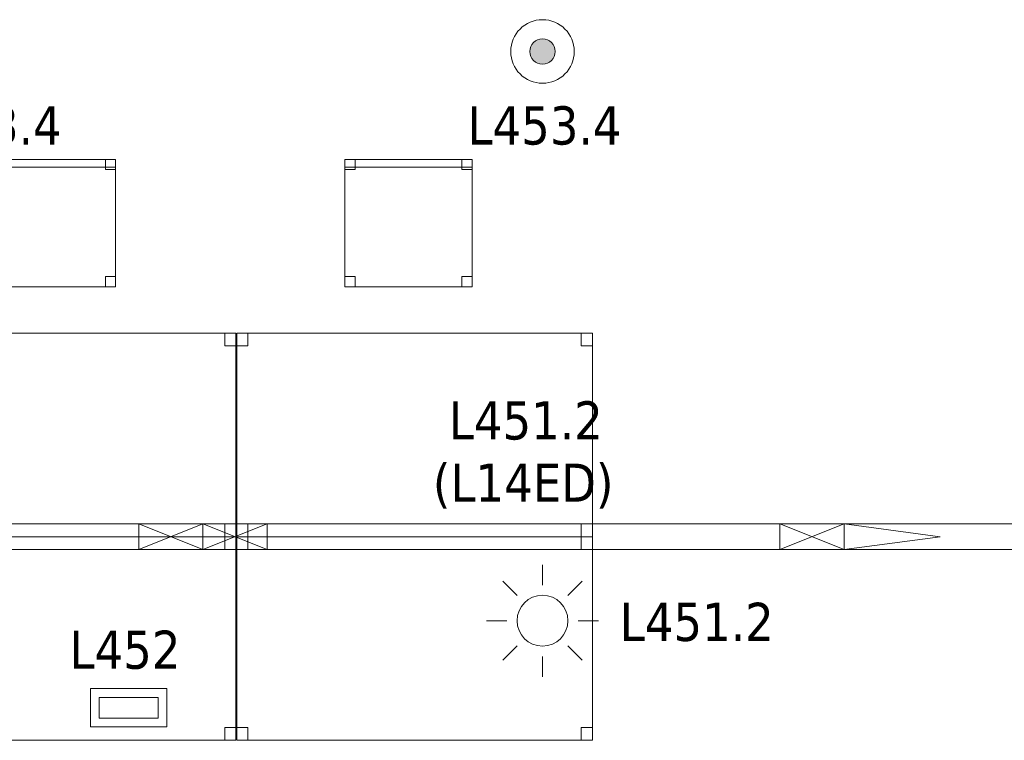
# Model space of a CAD drawing. Header units: metres. Extents: x 397.7 to 427.5, y 12.7 to 28.4.
# Tile 13 of 89: x 402.6 to 406.5, y 18.5 to 21.3. Entities that reach past the tile are written whole.
import ezdxf

# ---------------------------------------------------------------- set-up
doc = ezdxf.new("R2010")
doc.units = ezdxf.units.M
for name, color, linetype, lineweight in [('02_MOBILIARIO', 7, 'Continuous', 18), ('A-DETL-____-MBND', 7, 'Continuous', 18), ('A-DETL-GENF-OTLN', 7, 'Continuous', 18), ('E-LITE-____-IDEN', 7, 'Continuous', 30), ('E-LITE-EQPM-IDEN', 7, 'Continuous', 30)]:
    doc.layers.add(name, color=color, linetype=linetype, lineweight=lineweight)
doc.styles.add('Tahoma_4', font='tahoma.ttf', dxfattribs={"height": 0.15})

# ---------------------------------------------------------------- blocks, each defined once
blk = doc.blocks.new('Family - Cadira d_Oficina_P4-153809-07_ENLLUMENAT_P4')
at = {"layer": 'A-DETL-____-MBND', "color": 253, "true_color": 0xaaaaaa}
for p, q in [((0, 0), (0, 0.5)), ((0, 0.5), (0.5, 0.5)), ((0.5, 0.5), (0, 0.5)), ((0, 0.5), (0, 0)), ((0, 0.47), (0, 0.5)), ((0, 0.5), (0.5, 0.5)), ((0.5, 0.5), (0, 0.5)), ((0, 0.5), (0, 0.47)), ((0, 0.46), (0, 0.5)), ((0, 0.5), (0.04, 0.5)), ((0.04, 0.5), (0, 0.5)), ((0, 0.5), (0, 0.46)), ((0.5, 0.47), (0, 0.47)), ((0, 0.47), (0.5, 0.47)), ((0.04, 0.5), (0.04, 0.46)), ((0.04, 0.46), (0.04, 0.5)), ((0.46, 0.46), (0.46, 0.5)), ((0.46, 0.5), (0.5, 0.5)), ((0.5, 0.5), (0.46, 0.5)), ((0.46, 0.5), (0.46, 0.46)), ((0.5, 0.5), (0.5, 0)), ((0.5, 0), (0.5, 0.5)), ((0.5, 0.5), (0.5, 0.47)), ((0.5, 0.47), (0.5, 0.5)), ((0.5, 0.5), (0.5, 0.46)), ((0.5, 0.46), (0.5, 0.5)), ((0.04, 0.46), (0, 0.46)), ((0, 0.46), (0.04, 0.46)), ((0.5, 0.46), (0.46, 0.46)), ((0.46, 0.46), (0.5, 0.46)), ((0, 0), (0, 0.04)), ((0, 0.04), (0.04, 0.04)), ((0.04, 0.04), (0, 0.04)), ((0, 0.04), (0, 0)), ((0.04, 0.04), (0.04, 0)), ((0.04, 0), (0.04, 0.04)), ((0.46, 0), (0.46, 0.04)), ((0.46, 0.04), (0.5, 0.04)), ((0.5, 0.04), (0.46, 0.04)), ((0.46, 0.04), (0.46, 0)), ((0.5, 0.04), (0.5, 0)), ((0.5, 0), (0.5, 0.04)), ((0.5, 0), (0, 0)), ((0, 0), (0.5, 0)), ((0.04, 0), (0, 0)), ((0, 0), (0.04, 0)), ((0.5, 0), (0.46, 0)), ((0.46, 0), (0.5, 0))]:
    blk.add_line(p, q, dxfattribs=at)
blk = doc.blocks.new('Family - Cadira d_Oficina_P4-153826-07_ENLLUMENAT_P4')
at = {"layer": 'A-DETL-____-MBND', "color": 253, "true_color": 0xaaaaaa}
for p, q in [((0, 0.46), (0, 0.5)), ((0, 0.5), (0.04, 0.5)), ((0.04, 0.5), (0, 0.5)), ((0, 0.5), (0, 0.46)), ((0, 0), (0, 0.5)), ((0, 0.5), (0.5, 0.5)), ((0.5, 0.5), (0, 0.5)), ((0, 0.5), (0, 0)), ((0, 0.47), (0, 0.5)), ((0, 0.5), (0.5, 0.5)), ((0.5, 0.5), (0, 0.5)), ((0, 0.5), (0, 0.47)), ((0.5, 0.47), (0, 0.47)), ((0, 0.47), (0.5, 0.47)), ((0.04, 0.5), (0.04, 0.46)), ((0.04, 0.46), (0.04, 0.5)), ((0.46, 0.46), (0.46, 0.5)), ((0.46, 0.5), (0.5, 0.5)), ((0.5, 0.5), (0.46, 0.5)), ((0.46, 0.5), (0.46, 0.46)), ((0.5, 0.5), (0.5, 0)), ((0.5, 0), (0.5, 0.5)), ((0.5, 0.5), (0.5, 0.46)), ((0.5, 0.46), (0.5, 0.5)), ((0.5, 0.5), (0.5, 0.47)), ((0.5, 0.47), (0.5, 0.5)), ((0.04, 0.46), (0, 0.46)), ((0, 0.46), (0.04, 0.46)), ((0.5, 0.46), (0.46, 0.46)), ((0.46, 0.46), (0.5, 0.46)), ((0, 0), (0, 0.04)), ((0, 0.04), (0.04, 0.04)), ((0.04, 0.04), (0, 0.04)), ((0, 0.04), (0, 0)), ((0.04, 0.04), (0.04, 0)), ((0.04, 0), (0.04, 0.04)), ((0.46, 0), (0.46, 0.04)), ((0.46, 0.04), (0.5, 0.04)), ((0.5, 0.04), (0.46, 0.04)), ((0.46, 0.04), (0.46, 0)), ((0.5, 0.04), (0.5, 0)), ((0.5, 0), (0.5, 0.04)), ((0.5, 0), (0, 0)), ((0, 0), (0.5, 0)), ((0.04, 0), (0, 0)), ((0, 0), (0.04, 0)), ((0.5, 0), (0.46, 0)), ((0.46, 0), (0.5, 0))]:
    blk.add_line(p, q, dxfattribs=at)
blk = doc.blocks.new('Family - Taula 140X80_P4-154232-07_ENLLUMENAT_P4')
at = {"layer": 'A-DETL-____-MBND', "color": 253, "true_color": 0xaaaaaa}
for p, q in [((0, 0.8001), (1.3973, 0.8001)), ((0, 0), (0, 0.8001)), ((1.3973, 0.8001), (0, 0.8001)), ((0, 0.8001), (0, 0)), ((0, 0.8001), (0.0437, 0.8001)), ((0, 0.7501), (0, 0.8001)), ((0.0437, 0.8001), (0, 0.8001)), ((0, 0.8001), (0, 0.7501)), ((0.0437, 0.8001), (0.0437, 0.7501)), ((0.0437, 0.7501), (0.0437, 0.8001)), ((1.3536, 0.8001), (1.3973, 0.8001)), ((1.3536, 0.7501), (1.3536, 0.8001)), ((1.3973, 0.8001), (1.3536, 0.8001)), ((1.3536, 0.8001), (1.3536, 0.7501)), ((1.3973, 0.8001), (1.3973, 0)), ((1.3973, 0), (1.3973, 0.8001)), ((1.3973, 0.8001), (1.3973, 0.7501)), ((1.3973, 0.7501), (1.3973, 0.8001)), ((0.0437, 0.7501), (0, 0.7501)), ((0, 0.7501), (0.0437, 0.7501)), ((1.3973, 0.7501), (1.3536, 0.7501)), ((1.3536, 0.7501), (1.3973, 0.7501)), ((0, 0.05), (0.0437, 0.05)), ((0, 0), (0, 0.05)), ((0.0437, 0.05), (0, 0.05)), ((0, 0.05), (0, 0)), ((0.0437, 0.05), (0.0437, 0)), ((0.0437, 0), (0.0437, 0.05)), ((1.3536, 0.05), (1.3973, 0.05)), ((1.3536, 0), (1.3536, 0.05)), ((1.3973, 0.05), (1.3536, 0.05)), ((1.3536, 0.05), (1.3536, 0)), ((1.3973, 0.05), (1.3973, 0)), ((1.3973, 0), (1.3973, 0.05)), ((0, 0), (1.3973, 0)), ((0.0437, 0), (0, 0)), ((0, 0), (0.0437, 0)), ((1.3973, 0), (1.3536, 0)), ((1.3536, 0), (1.3973, 0)), ((1.3973, 0), (0, 0))]:
    blk.add_line(p, q, dxfattribs=at)
blk = doc.blocks.new('Family - Taula 140X80_P4-154330-07_ENLLUMENAT_P4')
at = {"layer": 'A-DETL-____-MBND', "color": 253, "true_color": 0xaaaaaa}
for p, q in [((0, 0.8001), (0.0437, 0.8001)), ((0, 0.7501), (0, 0.8001)), ((0.0437, 0.8001), (0, 0.8001)), ((0, 0.8001), (0, 0.7501)), ((0, 0.8001), (1.3973, 0.8001)), ((0, 0), (0, 0.8001)), ((1.3973, 0.8001), (0, 0.8001)), ((0, 0.8001), (0, 0)), ((0.0437, 0.8001), (0.0437, 0.7501)), ((0.0437, 0.7501), (0.0437, 0.8001)), ((1.3536, 0.8001), (1.3973, 0.8001)), ((1.3536, 0.7501), (1.3536, 0.8001)), ((1.3973, 0.8001), (1.3536, 0.8001)), ((1.3536, 0.8001), (1.3536, 0.7501)), ((1.3973, 0.8001), (1.3973, 0.7501)), ((1.3973, 0.7501), (1.3973, 0.8001)), ((1.3973, 0.8001), (1.3973, 0)), ((1.3973, 0), (1.3973, 0.8001)), ((0.0437, 0.7501), (0, 0.7501)), ((0, 0.7501), (0.0437, 0.7501)), ((1.3973, 0.7501), (1.3536, 0.7501)), ((1.3536, 0.7501), (1.3973, 0.7501)), ((0, 0.05), (0.0437, 0.05)), ((0, 0), (0, 0.05)), ((0.0437, 0.05), (0, 0.05)), ((0, 0.05), (0, 0)), ((0.0437, 0.05), (0.0437, 0)), ((0.0437, 0), (0.0437, 0.05)), ((1.3536, 0.05), (1.3973, 0.05)), ((1.3536, 0), (1.3536, 0.05)), ((1.3973, 0.05), (1.3536, 0.05)), ((1.3536, 0.05), (1.3536, 0)), ((1.3973, 0.05), (1.3973, 0)), ((1.3973, 0), (1.3973, 0.05)), ((0.0437, 0), (0, 0)), ((0, 0), (0.0437, 0)), ((0, 0), (1.3973, 0)), ((1.3973, 0), (1.3536, 0)), ((1.3536, 0), (1.3973, 0)), ((1.3973, 0), (0, 0))]:
    blk.add_line(p, q, dxfattribs=at)
blk = doc.blocks.new('Family - Taula 140X80_P4-154356-07_ENLLUMENAT_P4')
at = {"layer": 'A-DETL-____-MBND', "color": 253, "true_color": 0xaaaaaa}
for p, q in [((0, 0.7501), (0, 0.8001)), ((0, 0.8001), (0.0437, 0.8001)), ((0.0437, 0.8001), (0, 0.8001)), ((0, 0.8001), (0, 0.7501)), ((0, 0), (0, 0.8001)), ((0, 0.8001), (1.3973, 0.8001)), ((1.3973, 0.8001), (0, 0.8001)), ((0, 0.8001), (0, 0)), ((0.0437, 0.8001), (0.0437, 0.7501)), ((0.0437, 0.7501), (0.0437, 0.8001)), ((1.3536, 0.7501), (1.3536, 0.8001)), ((1.3536, 0.8001), (1.3973, 0.8001)), ((1.3973, 0.8001), (1.3536, 0.8001)), ((1.3536, 0.8001), (1.3536, 0.7501)), ((1.3973, 0.8001), (1.3973, 0.7501)), ((1.3973, 0.7501), (1.3973, 0.8001)), ((1.3973, 0.8001), (1.3973, 0)), ((1.3973, 0), (1.3973, 0.8001)), ((0.0437, 0.7501), (0, 0.7501)), ((0, 0.7501), (0.0437, 0.7501)), ((1.3973, 0.7501), (1.3536, 0.7501)), ((1.3536, 0.7501), (1.3973, 0.7501)), ((0, 0), (0, 0.05)), ((0, 0.05), (0.0437, 0.05)), ((0.0437, 0.05), (0, 0.05)), ((0, 0.05), (0, 0)), ((0.0437, 0.05), (0.0437, 0)), ((0.0437, 0), (0.0437, 0.05)), ((1.3536, 0), (1.3536, 0.05)), ((1.3536, 0.05), (1.3973, 0.05)), ((1.3973, 0.05), (1.3536, 0.05)), ((1.3536, 0.05), (1.3536, 0)), ((1.3973, 0.05), (1.3973, 0)), ((1.3973, 0), (1.3973, 0.05)), ((1.3973, 0), (0, 0)), ((0, 0), (1.3973, 0)), ((0.0437, 0), (0, 0)), ((0, 0), (0.0437, 0)), ((1.3973, 0), (1.3536, 0)), ((1.3536, 0), (1.3973, 0))]:
    blk.add_line(p, q, dxfattribs=at)
blk = doc.blocks.new('Family - Taula 140X80_P4-154391-07_ENLLUMENAT_P4')
at = {"layer": 'A-DETL-____-MBND', "color": 253, "true_color": 0xaaaaaa}
for p, q in [((0, 0.7501), (0, 0.8001)), ((0, 0.8001), (0.0437, 0.8001)), ((0.0437, 0.8001), (0, 0.8001)), ((0, 0.8001), (0, 0.7501)), ((0, 0), (0, 0.8001)), ((0, 0.8001), (1.3973, 0.8001)), ((1.3973, 0.8001), (0, 0.8001)), ((0, 0.8001), (0, 0)), ((0.0437, 0.8001), (0.0437, 0.7501)), ((0.0437, 0.7501), (0.0437, 0.8001)), ((1.3536, 0.7501), (1.3536, 0.8001)), ((1.3536, 0.8001), (1.3973, 0.8001)), ((1.3973, 0.8001), (1.3536, 0.8001)), ((1.3536, 0.8001), (1.3536, 0.7501)), ((1.3973, 0.8001), (1.3973, 0)), ((1.3973, 0), (1.3973, 0.8001)), ((1.3973, 0.8001), (1.3973, 0.7501)), ((1.3973, 0.7501), (1.3973, 0.8001)), ((0.0437, 0.7501), (0, 0.7501)), ((0, 0.7501), (0.0437, 0.7501)), ((1.3973, 0.7501), (1.3536, 0.7501)), ((1.3536, 0.7501), (1.3973, 0.7501)), ((0, 0), (0, 0.05)), ((0, 0.05), (0.0437, 0.05)), ((0.0437, 0.05), (0, 0.05)), ((0, 0.05), (0, 0)), ((0.0437, 0.05), (0.0437, 0)), ((0.0437, 0), (0.0437, 0.05)), ((1.3536, 0), (1.3536, 0.05)), ((1.3536, 0.05), (1.3973, 0.05)), ((1.3973, 0.05), (1.3536, 0.05)), ((1.3536, 0.05), (1.3536, 0)), ((1.3973, 0.05), (1.3973, 0)), ((1.3973, 0), (1.3973, 0.05)), ((1.3973, 0), (0, 0)), ((0, 0), (1.3973, 0)), ((0.0437, 0), (0, 0)), ((0, 0), (0.0437, 0)), ((1.3973, 0), (1.3536, 0)), ((1.3536, 0), (1.3973, 0))]:
    blk.add_line(p, q, dxfattribs=at)
blk = doc.blocks.new('LONDR55-XX_ZZ-ARQ-CAA-M3D-Londres55_ifc-1-07_ENLLUMENAT_P4')
at = {"layer": '02_MOBILIARIO', "color": 253, "lineweight": 18, "true_color": 0xaaaaaa}
for name, p in [('Family - Cadira d_Oficina_P4-153826-07_ENLLUMENAT_P4', (402.4693, 20.2923)), ('Family - Cadira d_Oficina_P4-153809-07_ENLLUMENAT_P4', (403.8705, 20.2923)), ('Family - Taula 140X80_P4-154330-07_ENLLUMENAT_P4', (402.0446, 19.31)), ('Family - Taula 140X80_P4-154232-07_ENLLUMENAT_P4', (403.4458, 19.31)), ('Family - Taula 140X80_P4-154391-07_ENLLUMENAT_P4', (402.0446, 18.51)), ('Family - Taula 140X80_P4-154356-07_ENLLUMENAT_P4', (403.4458, 18.51))]:
    blk.add_blockref(name, p, dxfattribs=at)
blk = doc.blocks.new('ZYR_06_02_02 Down Superficie - L 03 D-V2-07_ENLLUMENAT_P4')
at = {"layer": 'A-DETL-GENF-OTLN', "true_color": 0x00c400}
blk.add_hatch(color=92, dxfattribs=at).paths.add_polyline_path([(0, -0.05), (0.0129, -0.0483), (0.025, -0.0433), (0.0354, -0.0354), (0.0433, -0.025), (0.0483, -0.0129), (0.05, 0), (0.0483, 0.0129), (0.0433, 0.025), (0.0354, 0.0354), (0.025, 0.0433), (0.0129, 0.0483), (0, 0.05), (-0.0129, 0.0483), (-0.025, 0.0433), (-0.0354, 0.0354), (-0.0433, 0.025), (-0.0483, 0.0129), (-0.05, 0), (-0.0483, -0.0129), (-0.0433, -0.025), (-0.0354, -0.0354), (-0.025, -0.0433), (-0.0129, -0.0483)])
at = {"layer": 'A-DETL-GENF-OTLN', "color": 92, "true_color": 0x00c400}
for radius in [0.125, 0.05]:
    blk.add_circle((0, 0), radius, dxfattribs=at)
for start, end in [(360, 180), (180, 360)]:
    blk.add_arc((0, 0), 0.05, start, end, dxfattribs=at)
blk = doc.blocks.new('ZYR_06_02_05 LLuminària Suspesa - L 14 ED-850681-07_ENLLUMENAT_P4')
at = {"layer": 'A-DETL-GENF-OTLN', "color": 92, "true_color": 0x00c400}
for p, q in [((-1.26, 0.05), (1.26, 0.05)), ((-1.26, -0.05), (-1.26, 0.05)), ((-1.26, -0.05), (-1.008, 0.05)), ((-1.26, 0.05), (-1.008, -0.05)), ((-1.008, 0.05), (-1.008, -0.05)), ((1.008, 0.05), (1.008, -0.05)), ((1.008, -0.05), (1.26, 0.05)), ((1.008, 0.05), (1.26, -0.05)), ((1.26, 0.05), (1.26, -0.05)), ((1.26, -0.05), (-1.26, -0.05))]:
    blk.add_line(p, q, dxfattribs=at)
blk = doc.blocks.new('ZYR_06_02_05 LLuminària Suspesa - L 14 E-850698-07_ENLLUMENAT_P4')
at = {"layer": 'A-DETL-GENF-OTLN', "color": 92, "true_color": 0x00c400}
for p, q in [((-1.26, 0.05), (1.26, 0.05)), ((-1.26, -0.05), (-1.26, 0.05)), ((-1.26, 0.05), (-0.882, 0)), ((0.882, 0), (1.26, 0.05)), ((1.26, 0.05), (1.26, -0.05)), ((-0.882, 0), (-1.26, -0.05)), ((0.882, 0), (1.26, -0.05)), ((1.26, -0.05), (-1.26, -0.05))]:
    blk.add_line(p, q, dxfattribs=at)
blk = doc.blocks.new('ZYR_06_03 Emer Sostre Rect - 01 Emergencia Superficie 01-829055-07_ENLLUMENAT_P4')
at = {"layer": 'A-DETL-GENF-OTLN', "color": 6, "true_color": 0xff00ff}
for p, q in [((-0.15, 0.075), (0.15, 0.075)), ((-0.15, -0.075), (-0.15, 0.075)), ((-0.1157, 0.0407), (0.1157, 0.0407)), ((-0.1157, -0.0407), (-0.1157, 0.0407)), ((0.1157, 0.0407), (0.1157, -0.0407)), ((0.15, 0.075), (0.15, -0.075)), ((0.15, -0.075), (-0.15, -0.075)), ((0.1157, -0.0407), (-0.1157, -0.0407))]:
    blk.add_line(p, q, dxfattribs=at)
blk = doc.blocks.new('ZYR_06_01 Detector Sostre - 07 Detector Luminic-846090-07_ENLLUMENAT_P4')
at = {"layer": 'A-DETL-GENF-OTLN', "color": 92, "true_color": 0x00c400}
for p, q in [((0, 0.14), (0, 0.22)), ((-0.099, 0.099), (-0.1556, 0.1556)), ((0.099, 0.099), (0.1556, 0.1556)), ((0.14, 0), (0.22, 0)), ((-0.14, 0), (-0.22, 0)), ((-0.099, -0.099), (-0.1556, -0.1556)), ((0.099, -0.099), (0.1556, -0.1556)), ((0, -0.14), (0, -0.22))]:
    blk.add_line(p, q, dxfattribs=at)
blk.add_circle((0, 0), 0.1, dxfattribs=at)

msp = doc.modelspace()

# ---------------------------------------------------------------- block references
at = {"lineweight": 5}
msp.add_blockref('LONDR55-XX_ZZ-ARQ-CAA-M3D-Londres55_ifc-1-07_ENLLUMENAT_P4', (0, 0), dxfattribs=at)
at = {"layer": 'A-DETL-GENF-OTLN', "color": 92, "true_color": 0x00c400}
for name, p in [('ZYR_06_02_02 Down Superficie - L 03 D-V2-07_ENLLUMENAT_P4', (404.6471, 21.2166)), ('ZYR_06_02_05 LLuminària Suspesa - L 14 ED-850681-07_ENLLUMENAT_P4', (402.0524, 19.31)), ('ZYR_06_02_05 LLuminària Suspesa - L 14 ED-850681-07_ENLLUMENAT_P4', (404.5724, 19.31)), ('ZYR_06_02_05 LLuminària Suspesa - L 14 E-850698-07_ENLLUMENAT_P4', (407.0924, 19.31)), ('ZYR_06_01 Detector Sostre - 07 Detector Luminic-846090-07_ENLLUMENAT_P4', (404.6471, 18.9799))]:
    msp.add_blockref(name, p, dxfattribs=at)
at = {"layer": 'A-DETL-GENF-OTLN', "color": 6, "true_color": 0xff00ff}
msp.add_blockref('ZYR_06_03 Emer Sostre Rect - 01 Emergencia Superficie 01-829055-07_ENLLUMENAT_P4', (403.0206, 18.6381), dxfattribs=at)

# ---------------------------------------------------------------- texts
at = {"layer": 'E-LITE-EQPM-IDEN', "char_height": 0.15, "attachment_point": 1, "style": 'Tahoma_4'}
for s, insert, width in [('L453.4', (402.1521, 21.0011), 0.721519), ('L453.4', (404.3521, 21.0011), 0.721519), ('L451.2', (404.279, 19.8421), 0.721519), ('(L14ED)', (404.2162, 19.5973), 0.869831)]:
    msp.add_mtext(s, dxfattribs=dict(at, insert=insert, width=width))

# ---------------------------------------------------------------- next in the draw order: texts
at = {"layer": 'E-LITE-____-IDEN', "char_height": 0.15, "attachment_point": 1, "style": 'Tahoma_4', "bg_fill": 3, "box_fill_scale": 1.25, "bg_fill_color": 256, "bg_fill_true_color": 13158600, "bg_fill_transparency": 0}
for s, insert, width in [('L451.2', (404.9506, 19.0504), 0.721519), ('L452', (402.788, 18.9411), 0.517088)]:
    msp.add_mtext(s, dxfattribs=dict(at, insert=insert, width=width))

doc.saveas('drawing.dxf')
